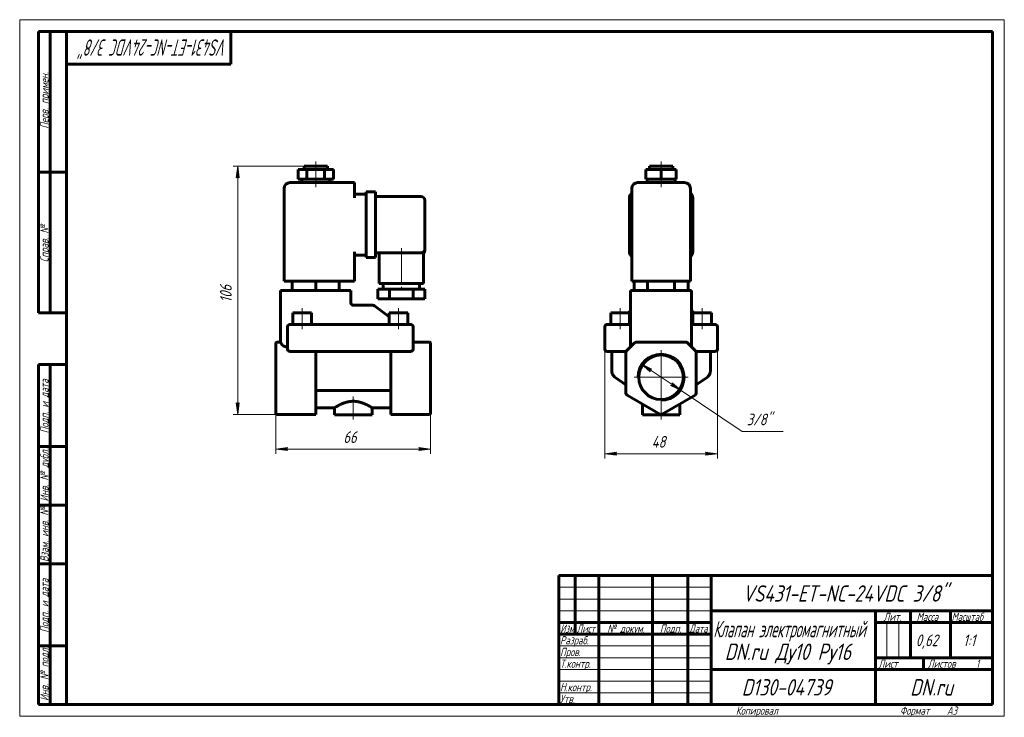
# Model space of a CAD drawing. Header units: millimetres. Extents: x 0 to 420, y 0 to 297.
import ezdxf

# ---------------------------------------------------------------- set-up
doc = ezdxf.new("R2010")
doc.units = ezdxf.units.MM
for name, pattern in [('K5LT_AXLED', [19.5, 15, -1.5, 1.5, -1.5]), ('K5LT_BASIC', [0]), ('K5LT_THIN', [0])]:
    doc.linetypes.add(name, pattern=pattern)
doc.layers.add('Системный слой', color=7, linetype='Continuous')
doc.layers.add('Системный слой (1)', color=7, linetype='Continuous', true_color=0x6c6c6c)
doc.styles.add('KDIMTEXTSTYLE', font='GOST_AU.SHX', dxfattribs={"width": 0.96, "oblique": 15, "height": 5})
doc.styles.add('KTEXTSTYLE', font='GOST_AU.SHX', dxfattribs={"width": 0.96, "height": 5})
doc.dimstyles.new('KDIMSTYLE (1.00)', dxfattribs={"dimtxt": 5, "dimasz": 1, "dimexe": 2, "dimexo": 0, "dimgap": 1, "dimtad": 1, "dimtxsty": 'KDIMTEXTSTYLE', "dimsah": 1, "dimcen": 0, "dimdle": 1, "dimadec": 0, "dimazin": 0, "dimtfac": 0.667, "dimtmove": 0, "dimatfit": 3, "dimfxl": 1, "dimtvp": 1, "dimtolj": 1, "dimtzin": 0, "dimarcsym": 0})

# ---------------------------------------------------------------- blocks, each defined once
blk = doc.blocks.new('U0')
at = {"layer": 'Системный слой (1)', "color": 150, "linetype": 'K5LT_BASIC', "lineweight": 60, "true_color": 0x0080ff}
for p, q in [((286.6, 173.33), (286.6, 173.35)), ((286.64, 173.08), (286.6, 173.33)), ((286.68, 172.98), (286.64, 173.08)), ((286.7, 172.94), (286.68, 172.98)), ((286.71, 172.92), (286.7, 172.94)), ((286.71, 172.91), (286.71, 172.92)), ((286.72, 172.91), (286.71, 172.91)), ((286.72, 172.9), (286.72, 172.91)), ((286.72, 172.89), (286.72, 172.9)), ((286.72, 172.9), (286.72, 172.9)), ((286.72, 172.9), (286.72, 172.9)), ((286.72, 172.9), (286.72, 172.9)), ((286.72, 172.9), (286.72, 172.9)), ((286.72, 172.9), (286.72, 172.9)), ((286.72, 172.9), (286.72, 172.9)), ((286.72, 172.9), (286.72, 172.9)), ((286.72, 172.9), (286.72, 172.9)), ((286.72, 172.9), (286.72, 172.9)), ((286.72, 172.9), (286.72, 172.9)), ((286.72, 172.9), (286.72, 172.9)), ((286.72, 172.9), (286.72, 172.9)), ((286.77, 172.83), (286.72, 172.89))]:
    blk.add_line(p, q, dxfattribs=at)
blk = doc.blocks.new('U1')
at = {"layer": 'Системный слой (1)', "color": 150, "linetype": 'K5LT_BASIC', "lineweight": 60, "true_color": 0x0080ff}
for p, q in [((258.6, 155.52), (258.6, 155.45)), ((258.6, 155.28), (258.6, 155.15))]:
    blk.add_line(p, q, dxfattribs=at)
blk = doc.blocks.new('U2')
at = {"layer": 'Системный слой (1)', "color": 150, "linetype": 'K5LT_BASIC', "lineweight": 60, "true_color": 0x0080ff}
for p, q in [((260.43, 172.83), (260.48, 172.89)), ((260.48, 172.89), (260.49, 172.9)), ((260.49, 172.91), (260.5, 172.92)), ((260.49, 172.9), (260.49, 172.91)), ((260.49, 172.91), (260.49, 172.91)), ((260.49, 172.9), (260.49, 172.9)), ((260.49, 172.9), (260.49, 172.9)), ((260.49, 172.9), (260.49, 172.9)), ((260.49, 172.9), (260.49, 172.9)), ((260.49, 172.9), (260.49, 172.9)), ((260.49, 172.9), (260.49, 172.9)), ((260.49, 172.9), (260.49, 172.9)), ((260.49, 172.9), (260.49, 172.9)), ((260.49, 172.9), (260.49, 172.9)), ((260.49, 172.9), (260.49, 172.9)), ((260.49, 172.9), (260.49, 172.9)), ((260.49, 172.9), (260.49, 172.9)), ((260.5, 172.92), (260.51, 172.94)), ((260.51, 172.94), (260.53, 172.98)), ((260.53, 172.98), (260.56, 173.08)), ((260.56, 173.08), (260.6, 173.33)), ((260.6, 173.33), (260.6, 173.35))]:
    blk.add_line(p, q, dxfattribs=at)
blk = doc.blocks.new('U3')
at = {"layer": 'Системный слой (1)', "color": 150, "linetype": 'K5LT_BASIC', "lineweight": 60, "true_color": 0x0080ff}
for p, q in [((288.6, 155.52), (288.6, 155.45)), ((288.6, 155.28), (288.6, 155.15))]:
    blk.add_line(p, q, dxfattribs=at)
blk = doc.blocks.new('U4')
at = {"layer": 'Системный слой (1)', "color": 150, "linetype": 'K5LT_BASIC', "lineweight": 60, "true_color": 0x0080ff}
for p, q in [((286.6, 181.57), (286.6, 173.35)), ((286.6, 173.35), (286.6, 157.57))]:
    blk.add_line(p, q, dxfattribs=at)
blk = doc.blocks.new('U5')
at = {"layer": 'Системный слой (1)', "color": 30, "linetype": 'K5LT_AXLED', "lineweight": 18, "true_color": 0xff8000}
for q in [(273.6, 156.07), (262.1, 144.57), (285.1, 144.57), (273.6, 133.07)]:
    blk.add_line((273.6, 144.57), q, dxfattribs=at)
blk = doc.blocks.new('D0')
at = {"layer": 'Системный слой (1)'}
for points in [[(249.6, 111.96), (254.6, 112.61), (254.1, 111.96), (254.6, 111.3)], [(297.6, 111.96), (292.6, 112.61), (293.1, 111.96), (292.6, 111.3)]]:
    blk.add_hatch(color=7, dxfattribs=at).paths.add_polyline_path(points)
at = {"layer": 'Системный слой (1)', "color": 7, "linetype": 'K5LT_THIN', "lineweight": 18}
for p, q in [((249.6, 161.32), (249.6, 109.96)), ((297.6, 161.32), (297.6, 109.96)), ((249.6, 111.96), (254.6, 112.61)), ((254.6, 111.3), (249.6, 111.96)), ((254.6, 112.61), (254.1, 111.96)), ((254.1, 111.96), (254.6, 111.3)), ((293.1, 111.96), (292.6, 112.61)), ((292.6, 112.61), (297.6, 111.96)), ((297.6, 111.96), (292.6, 111.3)), ((292.6, 111.3), (293.1, 111.96))]:
    blk.add_line(p, q, dxfattribs=at)
blk.add_wipeout([(269.58, 112.96), (269.58, 120.34), (277.3, 120.34), (277.3, 112.96)]).dxf.layer = 'Системный слой (1)'
blk.add_line((249.6, 111.96), (297.6, 111.96), dxfattribs=at)
at = {"layer": 'Системный слой (1)', "color": 7, "insert": (269.58, 119.54), "char_height": 5, "attachment_point": 1, "style": 'KTEXTSTYLE'}
blk.add_mtext('\\H5.0;\\W1.000;\\Q15;\\Q15;\\W0.965;48', dxfattribs=at)
blk = doc.blocks.new('KDIMARROW_01')
at = {"layer": 'Системный слой'}
blk.add_hatch(color=0, dxfattribs=at).paths.add_polyline_path([(0, 0), (-5, 0.66), (-4.5, 0), (-5, -0.66)])
at = {"layer": 'Системный слой', "color": 0, "linetype": 'K5LT_THIN', "lineweight": 18}
for p, q in [((-4.5, 0), (-5, 0.66)), ((-5, 0.66), (0, 0)), ((0, 0), (-5, -0.66)), ((-5, -0.66), (-4.5, 0))]:
    blk.add_line(p, q, dxfattribs=at)
at = {"layer": 'Системный слой (1)', "color": 0, "linetype": 'K5LT_THIN', "lineweight": 18}
blk.add_line((109.29, 144.57), (108.29, 144.57), dxfattribs=at)
blk = doc.blocks.new('D1')
at = {"layer": 'Системный слой (1)'}
for points in [[(269.61, 148.03), (265.08, 150.26), (268.87, 146.93), (268.83, 147.76)], [(282.12, 138.87), (278.33, 142.2), (278.38, 141.37), (277.6, 141.1)]]:
    blk.add_hatch(color=7, dxfattribs=at).paths.add_polyline_path(points)
at = {"layer": 'Системный слой (1)', "color": 7, "linetype": 'K5LT_THIN', "lineweight": 18}
for p, q in [((265.08, 150.26), (269.61, 148.03)), ((268.87, 146.93), (265.08, 150.26)), ((265.08, 150.26), (282.12, 138.87)), ((269.61, 148.03), (268.83, 147.76)), ((268.83, 147.76), (268.87, 146.93)), ((277.6, 141.1), (278.38, 141.37)), ((282.12, 138.87), (277.6, 141.1)), ((278.38, 141.37), (278.33, 142.2)), ((278.33, 142.2), (282.12, 138.87))]:
    blk.add_line(p, q, dxfattribs=at)
blk.add_wipeout([(310.12, 122.49), (310.12, 129.87), (323.17, 129.87), (323.17, 122.49)]).dxf.layer = 'Системный слой (1)'
for p, q in [((282.12, 138.87), (308.12, 121.49)), ((308.12, 121.49), (325.71, 121.49))]:
    blk.add_line(p, q, dxfattribs=at)
at = {"layer": 'Системный слой (1)', "color": 7, "insert": (310.12, 129.08), "char_height": 5, "attachment_point": 1, "style": 'KTEXTSTYLE'}
blk.add_mtext('\\H5.0;\\W1.000;\\Q15;\\Q15;\\W0.965;3/8"', dxfattribs=at)
blk = doc.blocks.new('U6')
at = {"layer": 'Системный слой (1)', "color": 150, "linetype": 'K5LT_BASIC', "lineweight": 60, "true_color": 0x0080ff}
for p, q in [((126.29, 131.57), (134.29, 131.57)), ((150.29, 131.57), (158.29, 131.57))]:
    blk.add_line(p, q, dxfattribs=at)
blk = doc.blocks.new('U7')
at = {"layer": 'Системный слой (1)', "color": 150, "linetype": 'K5LT_BASIC', "lineweight": 60, "true_color": 0x0080ff}
for p, q in [((172.79, 199.07), (172.79, 199.07)), ((172.79, 199.07), (172.79, 198.68)), ((172.79, 198.68), (172.79, 198.68)), ((172.79, 198.68), (172.79, 198.68))]:
    blk.add_line(p, q, dxfattribs=at)
blk = doc.blocks.new('D2')
at = {"layer": 'Системный слой (1)'}
for points in [[(113.79, 113.96), (114.29, 114.61), (109.29, 113.96), (114.29, 113.3)], [(170.29, 113.3), (175.29, 113.96), (170.29, 114.61), (170.79, 113.96)]]:
    blk.add_hatch(color=7, dxfattribs=at).paths.add_polyline_path(points)
at = {"layer": 'Системный слой (1)', "color": 7, "linetype": 'K5LT_THIN', "lineweight": 18}
for p, q in [((109.29, 129.29), (109.29, 111.96)), ((175.29, 129.29), (175.29, 111.96)), ((109.29, 113.96), (114.29, 114.61)), ((114.29, 113.3), (109.29, 113.96)), ((114.29, 114.61), (113.79, 113.96)), ((113.79, 113.96), (114.29, 113.3)), ((170.79, 113.96), (170.29, 114.61)), ((170.29, 114.61), (175.29, 113.96)), ((175.29, 113.96), (170.29, 113.3)), ((170.29, 113.3), (170.79, 113.96))]:
    blk.add_line(p, q, dxfattribs=at)
blk.add_wipeout([(138.08, 114.96), (138.08, 122.34), (146.17, 122.34), (146.17, 114.96)]).dxf.layer = 'Системный слой (1)'
blk.add_line((109.29, 113.96), (175.29, 113.96), dxfattribs=at)
at = {"layer": 'Системный слой (1)', "color": 7, "insert": (138.08, 121.54), "char_height": 5, "attachment_point": 1, "style": 'KTEXTSTYLE'}
blk.add_mtext('\\H5.0;\\W1.000;\\Q15;\\Q15;\\W0.965;66', dxfattribs=at)
blk = doc.blocks.new('D3')
at = {"layer": 'Системный слой (1)'}
for points in [[(93.69, 229.57), (93.03, 234.57), (92.37, 229.57), (93.03, 230.07)], [(93.03, 128.72), (93.69, 133.72), (93.03, 133.22), (92.37, 133.72)]]:
    blk.add_hatch(color=7, dxfattribs=at).paths.add_polyline_path(points)
at = {"layer": 'Системный слой (1)', "color": 7, "linetype": 'K5LT_THIN', "lineweight": 18}
for p, q in [((121.29, 234.57), (91.03, 234.57)), ((92.37, 229.57), (93.03, 234.57)), ((93.03, 234.57), (93.69, 229.57)), ((93.03, 230.07), (92.37, 229.57)), ((93.69, 229.57), (93.03, 230.07)), ((93.03, 128.72), (92.37, 133.72)), ((92.37, 133.72), (93.03, 133.22)), ((93.03, 133.22), (93.69, 133.72)), ((93.69, 133.72), (93.03, 128.72)), ((118.04, 128.72), (91.03, 128.72))]:
    blk.add_line(p, q, dxfattribs=at)
blk.add_wipeout([(92.03, 176.43), (84.65, 176.43), (84.65, 186.44), (92.03, 186.44)]).dxf.layer = 'Системный слой (1)'
blk.add_line((93.03, 234.57), (93.03, 128.72), dxfattribs=at)
at = {"layer": 'Системный слой (1)', "color": 7, "insert": (85.45, 176.43), "char_height": 5, "attachment_point": 1, "rotation": 90, "style": 'KTEXTSTYLE'}
blk.add_mtext('\\H5.0;\\W1.000;\\Q15;\\Q15;\\W0.965;106', dxfattribs=at)
blk = doc.blocks.new('U8')
at = {"color": 7, "linetype": 'K5LT_THIN', "lineweight": 18}
for p, q in [((0, 0), (0, 297)), ((0, 297), (420, 297)), ((420, 297), (420, 0)), ((230, 55), (295, 55)), ((230, 50), (295, 50)), ((230, 45), (295, 45)), ((369.96, 25), (369.96, 40)), ((374.98, 25), (374.98, 40)), ((230, 30), (295, 30)), ((230, 25), (295, 25)), ((230, 20), (295, 20)), ((230, 15), (295, 15)), ((230, 10), (295, 10)), ((420, 0), (0, 0))]:
    blk.add_line(p, q, dxfattribs=at)
at = {"color": 150, "linetype": 'K5LT_BASIC', "lineweight": 60, "true_color": 0x0080ff}
for p, q in [((8, 172), (8, 292)), ((20, 292), (8, 292)), ((13, 172), (13, 292)), ((20, 5), (20, 292)), ((20, 292), (415, 292)), ((90, 292), (90, 278)), ((415, 292), (415, 5)), ((90, 278), (20, 278)), ((20, 232), (8, 232)), ((20, 172), (8, 172)), ((8, 5), (8, 150)), ((20, 150), (8, 150)), ((13, 5), (13, 150)), ((20, 115), (8, 115)), ((20, 90), (8, 90)), ((20, 65), (8, 65)), ((230, 60), (415, 60)), ((230, 5), (230, 60)), ((237, 35), (237, 60)), ((247, 5), (247, 60)), ((270, 5), (270, 60)), ((285, 5), (285, 60)), ((295, 5), (295, 60)), ((295, 45), (415, 45)), ((365, 5), (365, 45)), ((380, 25), (380, 45)), ((397, 25), (397, 45)), ((230, 40), (295, 40)), ((365, 40), (380, 40)), ((380, 40), (415, 40)), ((230, 35), (295, 35)), ((20, 30), (8, 30)), ((365, 25), (415, 25)), ((385.57, 20), (385.57, 25)), ((295, 20), (365, 20)), ((365, 20), (415, 20)), ((20, 5), (8, 5)), ((415, 5), (20, 5))]:
    blk.add_line(p, q, dxfattribs=at)
at = {"color": 7, "attachment_point": 1, "style": 'KTEXTSTYLE'}
for s, insert, char_height, rotation in [('\\H5.0;\\W1.000;\\Q15;\\Q15;\\W0.686;\\H7.00;VS431-ET-NC-24VDC 3/8"', (88.63, 281.64), 7, 180), ('\\H5.0;\\W1.000;\\Q15;\\Q15;\\W0.965;\\H3.50;Перв. примен.', (8.82, 250.52), 3.5, 90), ('\\H5.0;\\W1.000;\\Q15;\\Q15;\\W0.965;\\H3.50;Справ. №', (8.82, 193.63), 3.5, 90), ('\\H5.0;\\W1.000;\\Q15;\\Q15;\\W0.965;\\H3.50;Подп. и дата', (8.82, 120.66), 3.5, 90), ('\\H5.0;\\W1.000;\\Q15;\\Q15;\\W0.965;\\H3.50;Инв. № дубл.', (8.82, 91.57), 3.5, 90), ('\\H5.0;\\W1.000;\\Q15;\\Q15;\\W0.965;\\H3.50;Взам. инв. №', (8.82, 65.8), 3.5, 90), ('\\H5.0;\\W1.000;\\Q15;\\Q15;\\W0.965;\\H3.50;Подп. и дата', (8.82, 35.66), 3.5, 90), ('\\H5.0;\\W1.000;\\Q15;\\Q15;\\W0.965;\\H3.50;Инв. № подл.', (8.82, 6.57), 3.5, 90)]:
    blk.add_mtext(s, dxfattribs=dict(at, insert=insert, char_height=char_height, rotation=rotation))
for s, insert, char_height in [('\\H5.0;\\W1.000;\\Q15;\\Q15;\\W0.965;\\H7.00;VS431-ET-NC-24VDC 3/8"', (308.35, 55.86), 7), ('\\H5.0;\\W1.000;\\Q15;\\Q15;\\W0.965;\\H3.50;Лит.', (368.47, 44.18), 3.5), ('\\H5.0;\\W1.000;\\Q15;\\Q15;\\W0.965;\\H3.50;Масса', (382.58, 44.18), 3.5), ('\\H5.0;\\W1.000;\\Q15;\\Q15;\\W0.930;\\H3.50;Масштаб', (397.52, 44.18), 3.5), ('\\H5.0;\\W1.000;\\Q15;\\Q15;\\W0.784;\\H3.50;Изм.', (230.62, 39.18), 3.5), ('\\H5.0;\\W1.000;\\Q15;\\Q15;\\W0.799;\\H3.50;Лист', (237.61, 39.18), 3.5), ('\\H5.0;\\W1.000;\\Q15;\\Q15;\\W0.965;\\H3.50;№ докум.', (250.63, 39.18), 3.5), ('\\H5.0;\\W1.000;\\Q15;\\Q15;\\W0.965;\\H3.50;Подп.', (273.1, 39.18), 3.5), ('\\H5.0;\\W1.000;\\Q15;\\Q15;\\W0.799;\\H3.50;Дата', (285.61, 39.18), 3.5), ('\\H5.0;\\W1.000;\\Q15;\\Q15;\\W0.672;\\H7.00;Клапан электромагнитный', (295.88, 40.69), 7), ('\\H5.0;\\W1.000;\\Q15;\\Q15;\\W0.965;\\H3.50;Разраб.', (230.5, 34.18), 3.5), ('\\H5.0;\\W1.000;\\Q15;\\Q15;\\W0.965;0,62', (382.23, 34.9), 5), ('\\H5.0;\\W1.000;\\Q15;\\Q15;\\W0.965;{\\c16711680;1:1}', (402.44, 34.9), 5), ('\\H5.0;\\W1.000;\\Q15;\\Q15;\\W0.965;\\H7.00;DN.ru Ду10 Ру16', (300.76, 31.02), 7), ('\\H5.0;\\W1.000;\\Q15;\\Q15;\\W0.965;\\H3.50;Пров.', (230.5, 29.18), 3.5), ('\\H5.0;\\W1.000;\\Q15;\\Q15;\\W0.965;\\H3.50;Т.контр.', (230.5, 24.18), 3.5), ('\\H5.0;\\W1.000;\\Q15;\\Q15;\\W0.965;\\H3.50;Лист', (366.32, 24.18), 3.5), ('\\H5.0;\\W1.000;\\Q15;\\Q15;\\W0.965;\\H3.50;Листов', (387.36, 24.18), 3.5), ('\\H5.0;\\W1.000;\\Q15;\\Q15;\\W0.965;\\H3.50;1', (407.91, 24.18), 3.5), ('\\H5.0;\\W1.000;\\Q15;\\Q15;\\W0.965;\\H3.50;Н.контр.', (230.5, 14.18), 3.5), ('\\H5.0;\\W1.000;\\Q15;\\Q15;\\W0.965;\\H7.00;D130-04739', (307.98, 15.86), 7), ('\\H5.0;\\W1.000;\\Q15;\\Q15;\\W0.965;\\H7.00;DN.ru', (379.84, 15.86), 7), ('\\H5.0;\\W1.000;\\Q15;\\Q15;\\W0.965;\\H3.50;Утв.', (230.5, 9.18), 3.5), ('\\H5.0;\\W1.000;\\Q15;\\Q15;\\W0.965;\\H3.50;Копировал', (305.5, 4.18), 3.5), ('\\H5.0;\\W1.000;\\Q15;\\Q15;\\W0.965;\\H3.50;Формат', (375.5, 4.18), 3.5), ('\\H5.0;\\W1.000;\\Q15;\\Q15;\\W0.965;\\H3.50;A3', (395.5, 4.18), 3.5)]:
    blk.add_mtext(s, dxfattribs=dict(at, insert=insert, char_height=char_height))

msp = doc.modelspace()

# ---------------------------------------------------------------- linework, layer by layer
at = {"layer": 'Системный слой (1)', "color": 30, "linetype": 'K5LT_AXLED', "lineweight": 18, "true_color": 0xff8000}
for p, q in [((126.294, 231.065), (126.294, 236.565)), ((273.603, 231.065), (273.603, 236.565)), ((126.294, 225.565), (126.294, 231.065)), ((273.603, 225.565), (273.603, 231.065)), ((162.794, 199.565), (162.794, 180.065)), ((120.544, 165.065), (120.544, 174.065)), ((161.544, 165.065), (161.544, 174.065)), ((256.103, 165.065), (256.103, 174.065)), ((291.103, 165.065), (291.103, 174.065)), ((142.294, 136.318), (142.294, 126.565)), ((273.603, 126.565), (273.603, 136.318))]:
    msp.add_line(p, q, dxfattribs=at)
at = {"layer": 'Системный слой (1)', "color": 150, "linetype": 'K5LT_BASIC', "lineweight": 60, "true_color": 0x0080ff}
for p, q in [((118.794, 229.065), (118.794, 233.065)), ((118.794, 233.065), (122.544, 233.065)), ((121.294, 234.565), (131.294, 234.565)), ((121.294, 233.065), (121.294, 234.565)), ((122.544, 233.065), (130.044, 233.065)), ((122.544, 229.065), (122.544, 233.065)), ((130.044, 233.065), (133.794, 233.065)), ((130.044, 229.065), (130.044, 233.065)), ((131.294, 233.065), (131.294, 234.565)), ((133.794, 229.065), (133.794, 233.065)), ((267.108, 233.065), (273.603, 233.065)), ((267.108, 229.065), (267.108, 233.065)), ((268.603, 234.565), (278.603, 234.565)), ((268.603, 233.065), (268.603, 234.565)), ((273.603, 229.065), (273.603, 233.065)), ((273.603, 233.065), (280.098, 233.065)), ((278.603, 233.065), (278.603, 234.565)), ((280.098, 229.065), (280.098, 233.065)), ((142.794, 227.565), (115.294, 227.565)), ((118.794, 229.065), (122.544, 229.065)), ((120.294, 227.565), (120.294, 229.065)), ((122.544, 229.065), (130.044, 229.065)), ((130.044, 229.065), (133.794, 229.065)), ((132.294, 227.565), (132.294, 229.065)), ((142.794, 227.565), (142.794, 225.065)), ((283.603, 227.565), (263.603, 227.565)), ((267.108, 229.065), (273.603, 229.065)), ((267.603, 227.565), (267.603, 229.065)), ((273.603, 229.065), (280.098, 229.065)), ((279.603, 227.565), (279.603, 229.065)), ((112.794, 185.565), (112.794, 225.065)), ((142.794, 221.065), (142.794, 225.065)), ((147.794, 221.065), (147.794, 223.565)), ((147.794, 223.565), (151.794, 223.565)), ((151.794, 223.565), (151.794, 221.065)), ((261.103, 185.565), (261.103, 225.065)), ((286.103, 185.565), (286.103, 225.065)), ((142.794, 222.565), (147.794, 222.565)), ((147.794, 221.065), (147.794, 198.065)), ((151.794, 221.565), (171.294, 221.565)), ((151.794, 221.065), (151.794, 198.065)), ((172.794, 220.065), (172.794, 199.065)), ((260.103, 198.065), (260.103, 221.065)), ((287.103, 221.065), (287.103, 198.065)), ((142.794, 185.565), (142.794, 198.065)), ((147.794, 195.565), (147.794, 198.065)), ((151.794, 198.065), (151.794, 195.565)), ((151.794, 197.565), (171.294, 197.565)), ((153.294, 197.565), (153.294, 184.565)), ((171.294, 197.565), (172.294, 197.565)), ((172.294, 197.565), (172.294, 184.565)), ((172.794, 199.065), (172.794, 198.683)), ((172.794, 198.807), (172.794, 198.822)), ((172.794, 198.683), (172.794, 198.683)), ((172.794, 198.683), (172.794, 198.683)), ((142.794, 196.565), (147.794, 196.565)), ((147.794, 195.565), (151.794, 195.565)), ((115.294, 185.565), (112.794, 185.565)), ((115.294, 185.565), (142.794, 185.565)), ((116.294, 185.565), (116.294, 181.565)), ((126.294, 185.565), (126.294, 181.565)), ((136.294, 185.565), (136.294, 181.565)), ((263.603, 185.565), (261.103, 185.565)), ((262.056, 185.565), (262.056, 181.565)), ((263.603, 185.565), (283.603, 185.565)), ((267.829, 185.565), (267.829, 181.565)), ((279.376, 185.565), (279.376, 181.565)), ((286.103, 185.565), (283.603, 185.565)), ((285.15, 185.565), (285.15, 181.565)), ((111.294, 181.565), (111.294, 159.565)), ((111.294, 181.565), (113.794, 181.565)), ((138.794, 181.565), (113.794, 181.565)), ((138.794, 181.565), (141.294, 181.565)), ((141.294, 181.565), (141.294, 176.055)), ((152.794, 182.065), (152.794, 178.065)), ((157.794, 182.065), (152.794, 182.065)), ((172.294, 184.565), (153.294, 184.565)), ((155.044, 184.565), (155.044, 182.065)), ((167.794, 182.065), (157.794, 182.065)), ((157.794, 182.065), (157.794, 178.065)), ((167.794, 182.065), (167.794, 178.065)), ((172.794, 182.065), (167.794, 182.065)), ((170.544, 184.565), (170.544, 182.065)), ((172.794, 182.065), (172.794, 178.065)), ((260.603, 181.565), (263.103, 181.565)), ((260.603, 181.565), (260.603, 157.565)), ((284.103, 181.565), (263.103, 181.565)), ((284.103, 181.565), (286.603, 181.565)), ((157.794, 178.065), (152.794, 178.065)), ((167.794, 178.065), (157.794, 178.065)), ((172.794, 178.065), (167.794, 178.065)), ((141.294, 176.21), (141.294, 176.055)), ((141.294, 176.055), (141.294, 176.055)), ((141.294, 176.055), (141.294, 176.055)), ((142.294, 175.275), (142.294, 175.275)), ((150.706, 175.275), (142.294, 175.275)), ((151.312, 175.071), (157.544, 170.325)), ((260.487, 172.902), (259.388, 172.065)), ((286.719, 172.902), (287.817, 172.065)), ((116.544, 172.065), (124.544, 172.065)), ((116.544, 167.065), (116.544, 172.065)), ((124.544, 167.065), (124.544, 172.065)), ((157.544, 167.065), (157.544, 172.065)), ((157.544, 172.065), (165.544, 172.065)), ((165.544, 167.065), (165.544, 172.065)), ((252.103, 172.065), (260.103, 172.065)), ((252.103, 167.065), (252.103, 172.065)), ((260.103, 167.065), (260.103, 172.065)), ((287.103, 172.065), (295.103, 172.065)), ((287.103, 167.065), (287.103, 172.065)), ((295.103, 167.065), (295.103, 172.065)), ((114.294, 166.065), (114.294, 156.565)), ((115.294, 167.065), (117.294, 167.065)), ((164.794, 167.065), (117.294, 167.065)), ((164.794, 167.065), (166.794, 167.065)), ((167.794, 156.565), (167.794, 166.065)), ((249.603, 166.065), (249.603, 156.565)), ((250.603, 167.065), (252.603, 167.065)), ((252.603, 167.065), (260.603, 167.065)), ((286.603, 167.065), (294.603, 167.065)), ((294.603, 167.065), (296.603, 167.065)), ((297.603, 166.065), (297.603, 156.565)), ((109.294, 158.919), (109.294, 159.065)), ((109.294, 155.505), (109.294, 158.919)), ((109.294, 155.151), (109.294, 155.505)), ((111.295, 159.565), (109.794, 159.565)), ((113.794, 157.565), (114.294, 157.565)), ((117.294, 155.565), (115.294, 155.565)), ((117.294, 155.565), (164.794, 155.565)), ((126.294, 137.803), (126.294, 155.565)), ((158.294, 137.803), (158.294, 155.565)), ((166.794, 155.565), (164.794, 155.565)), ((167.794, 159.565), (174.794, 159.565)), ((175.294, 159.065), (175.294, 158.919)), ((175.294, 155.505), (175.294, 158.919)), ((175.294, 155.505), (175.294, 155.151)), ((252.603, 155.565), (250.603, 155.565)), ((252.603, 155.565), (252.603, 147.09)), ((252.603, 155.565), (258.603, 155.565)), ((258.603, 155.565), (258.892, 155.855)), ((258.603, 155.565), (258.603, 155.151)), ((262.31, 159.272), (258.896, 155.858)), ((284.189, 159.565), (263.017, 159.565)), ((288.31, 155.858), (284.896, 159.272)), ((288.603, 155.565), (288.313, 155.855)), ((288.603, 155.565), (288.603, 155.565)), ((288.603, 155.565), (288.603, 155.151)), ((288.603, 155.565), (294.603, 155.565)), ((294.603, 155.565), (294.603, 147.09)), ((296.603, 155.565), (294.603, 155.565)), ((109.294, 137.803), (109.294, 155.151)), ((175.294, 137.803), (175.294, 155.151)), ((258.603, 155.151), (258.603, 137.803)), ((288.603, 137.803), (288.603, 155.151)), ((258.603, 141.265), (253.861, 144.647)), ((293.345, 144.647), (288.603, 141.265)), ((127.305, 138.917), (157.282, 138.917)), ((109.294, 137.37), (109.294, 137.803)), ((109.294, 129.287), (109.294, 137.37)), ((126.294, 137.803), (126.294, 136.937)), ((126.294, 128.854), (126.294, 136.937)), ((158.294, 136.937), (158.294, 137.803)), ((158.294, 128.854), (158.294, 136.937)), ((175.294, 137.803), (175.294, 137.37)), ((175.294, 129.287), (175.294, 137.37)), ((259.103, 136.937), (273.103, 128.854)), ((274.103, 128.854), (288.103, 136.937)), ((134.294, 131.565), (134.294, 128.565)), ((150.294, 131.565), (150.294, 128.565)), ((265.603, 133.184), (265.603, 128.565)), ((281.603, 133.184), (281.603, 128.565)), ((109.294, 129.22), (109.294, 129.287)), ((109.794, 128.72), (126.294, 128.72)), ((126.294, 128.854), (126.294, 128.72)), ((150.294, 128.565), (134.294, 128.565)), ((158.294, 128.72), (158.294, 128.854)), ((158.294, 128.72), (174.794, 128.72)), ((175.294, 129.287), (175.294, 129.22)), ((281.603, 128.565), (265.603, 128.565))]:
    msp.add_line(p, q, dxfattribs=at)
msp.add_circle((273.603, 144.565), 9.5, dxfattribs=at)
for centre, radius, start, end in [((115.294, 225.065), 2.5, 90, 180), ((263.603, 225.065), 2.5, 90, 180), ((283.603, 225.065), 2.5, 0, 90), ((262.603, 221.065), 2.5, 126.8699, 180), ((284.603, 221.065), 2.5, 0, 53.1301), ((171.294, 220.065), 1.5, 0, 90), ((171.294, 199.065), 1.5, 270, 0), ((171.294, 199.065), 1.5, 270.44711, 0), ((171.294, 198.683), 1.5, 311.81031, 0), ((262.603, 198.065), 2.5, 180, 233.1301), ((284.603, 198.065), 2.5, 306.8699, 0), ((142.294, 176.275), 1, 180, 270), ((150.706, 174.275), 1, 52.70853, 90), ((115.294, 166.065), 1, 90, 180), ((166.794, 166.065), 1, 0, 90), ((250.603, 166.065), 1, 90, 180), ((296.603, 166.065), 1, 0, 90), ((109.794, 159.065), 0.5, 90, 180), ((115.294, 156.565), 1, 180, 270), ((166.794, 156.565), 1, 270, 0), ((174.794, 159.065), 0.5, 0, 90), ((250.603, 156.565), 1, 180, 270), ((259.603, 155.151), 1, 135, 180), ((263.017, 158.565), 1, 90, 135), ((284.189, 158.565), 1, 45, 90), ((287.603, 155.151), 1, 0, 45), ((296.603, 156.565), 1, 270, 0), ((259.603, 137.803), 1, 180, 240), ((287.603, 137.803), 1, 300, 0), ((109.794, 129.22), 0.5, 180, 270), ((174.794, 129.22), 0.5, 270, 0), ((273.603, 129.72), 1, 240, 300)]:
    msp.add_arc(centre, radius, start, end, dxfattribs=at)
at = {"layer": 'Системный слой (1)', "color": 7, "linetype": 'K5LT_THIN', "lineweight": 18}
msp.add_arc((273.603, 144.565), 10.247, 270, 180, dxfattribs=at)
at = {"layer": 'Системный слой (1)', "color": 150, "linetype": 'K5LT_BASIC', "lineweight": 60, "true_color": 0x0080ff}
for start_param, end_param in [(0.0004646, 0.0005387), (0, 0.0002688), (0.0002688, 0.0004646)]:
    msp.add_ellipse((142.294, 176.055), major_axis=(-1, 0), ratio=0.8913849, start_param=start_param, end_param=end_param, dxfattribs=at)
for points, knots in [([(172.794, 198.683), (172.794, 198.683), (172.794, 198.683), (172.794, 198.679), (172.794, 198.675), (172.793, 198.667), (172.793, 198.663), (172.793, 198.65), (172.793, 198.641), (172.792, 198.616), (172.791, 198.599), (172.788, 198.548), (172.784, 198.514), (172.771, 198.415), (172.758, 198.35), (172.722, 198.221), (172.7, 198.158), (172.648, 198.035), (172.618, 197.975), (172.549, 197.86), (172.511, 197.805), (172.428, 197.7), (172.384, 197.651), (172.329, 197.598), (172.322, 197.592), (172.314, 197.584), (172.313, 197.583), (172.306, 197.577), (172.3, 197.571), (172.294, 197.565)], [0.0015295, 0.0015295, 0.0015295, 0.0015295, 0.0061182, 0.0061182, 0.146493, 0.146493, 0.2975747, 0.2975747, 0.599738, 0.599738, 1.2040646, 1.2040646, 2.4127178, 2.4127178, 4.7757915, 4.7757915, 7.1589078, 7.1589078, 9.54946, 9.54946, 11.9358385, 11.9358385, 14.3022232, 14.3022232, 14.6500446, 14.6500446, 14.6901943, 14.6901943, 14.9968073, 14.9968073, 14.9968073, 14.9968073]), ([(172.794, 198.683), (172.794, 198.683), (172.794, 198.683), (172.794, 198.679), (172.794, 198.675), (172.793, 198.667), (172.793, 198.662), (172.793, 198.658), (172.793, 198.658), (172.793, 198.648), (172.793, 198.639), (172.792, 198.612), (172.791, 198.594), (172.787, 198.54), (172.783, 198.504), (172.769, 198.402), (172.755, 198.337), (172.718, 198.209), (172.696, 198.146), (172.642, 198.023), (172.611, 197.963), (172.542, 197.849), (172.503, 197.794), (172.419, 197.69), (172.374, 197.641), (172.323, 197.592), (172.319, 197.588), (172.311, 197.581), (172.307, 197.577), (172.303, 197.574)], [0.0042382, 0.0042382, 0.0042382, 0.0042382, 0.0127147, 0.0127147, 0.1526946, 0.1526946, 0.3017981, 0.3017981, 0.3138657, 0.3138657, 0.636208, 0.636208, 1.2808924, 1.2808924, 2.5702613, 2.5702613, 4.9372312, 4.9372312, 7.3230303, 7.3230303, 9.7140965, 9.7140965, 12.1012467, 12.1012467, 14.4681782, 14.4681782, 14.6506356, 14.6506356, 14.8464861, 14.8464861, 14.8464861, 14.8464861]), ([(172.794, 198.683), (172.794, 198.676), (172.794, 198.669), (172.793, 198.655), (172.793, 198.647), (172.793, 198.631), (172.792, 198.623), (172.792, 198.608), (172.791, 198.6), (172.79, 198.583), (172.79, 198.574), (172.789, 198.566)], [0, 0, 0, 0, 0.8773534, 0.8773534, 1.8773534, 1.8773534, 2.8773534, 2.8773534, 3.8773534, 3.8773534, 5, 5, 5, 5]), ([(172.794, 198.683), (172.794, 198.676), (172.794, 198.669), (172.793, 198.655), (172.793, 198.647), (172.793, 198.631), (172.792, 198.623), (172.792, 198.607), (172.791, 198.599), (172.79, 198.583), (172.79, 198.574), (172.789, 198.565)], [0, 0, 0, 0, 0.8742674, 0.8742674, 1.8742674, 1.8742674, 2.8742674, 2.8742674, 3.8742674, 3.8742674, 5, 5, 5, 5]), ([(141.294, 176.275), (141.294, 176.273), (141.294, 176.271), (141.294, 176.267), (141.294, 176.265), (141.294, 176.26), (141.294, 176.258), (141.294, 176.254), (141.294, 176.252), (141.294, 176.248), (141.294, 176.246), (141.294, 176.244)], [0, 0, 0, 0, 0.4, 0.4, 0.8, 0.8, 1.2, 1.2, 1.6, 1.6, 2, 2, 2, 2]), ([(142.294, 175.275), (142.248, 175.275), (142.202, 175.278), (142.111, 175.291), (142.066, 175.3), (141.976, 175.325), (141.933, 175.341), (141.847, 175.379), (141.805, 175.401), (141.726, 175.451), (141.687, 175.478), (141.615, 175.539), (141.58, 175.573), (141.516, 175.644), (141.487, 175.682), (141.434, 175.762), (141.41, 175.804), (141.37, 175.89), (141.352, 175.934), (141.333, 175.996), (141.328, 176.013), (141.321, 176.041), (141.319, 176.052), (141.316, 176.066), (141.315, 176.071), (141.311, 176.087), (141.309, 176.1), (141.302, 176.144), (141.298, 176.175), (141.295, 176.22), (141.294, 176.234), (141.294, 176.257), (141.294, 176.266), (141.294, 176.275)], [0, 0, 0, 0, 1.6624192, 1.6624192, 3.3349157, 3.3349157, 5.0249818, 5.0249818, 6.7270673, 6.7270673, 8.4343305, 8.4343305, 10.1659047, 10.1659047, 11.9074943, 11.9074943, 13.6438397, 13.6438397, 15.3628677, 15.3628677, 16.0056146, 16.0056146, 16.4033081, 16.4033081, 16.5598581, 16.5598581, 17.0217443, 17.0217443, 18.1702238, 18.1702238, 18.6626588, 18.6626588, 19, 19, 19, 19]), ([(111.423, 159.272), (111.421, 159.278), (111.417, 159.288), (111.412, 159.303), (111.407, 159.318), (111.402, 159.332), (111.397, 159.346), (111.392, 159.359), (111.387, 159.372), (111.382, 159.385), (111.377, 159.397), (111.372, 159.41), (111.366, 159.425), (111.358, 159.443), (111.35, 159.463), (111.342, 159.481), (111.334, 159.497), (111.327, 159.512), (111.319, 159.529), (111.31, 159.545), (111.303, 159.557), (111.298, 159.564), (111.296, 159.565), (111.295, 159.565)], [0, 0, 0, 0, 0.0292172, 0.0580562, 0.0866288, 0.1147828, 0.1427663, 0.1704726, 0.1980395, 0.2253545, 0.2525879, 0.2825013, 0.3151604, 0.3624693, 0.4216852, 0.4807683, 0.5279377, 0.5796443, 0.6515114, 0.7415329, 0.8313889, 0.916829, 1, 1, 1, 1]), ([(253.861, 144.647), (253.86, 144.648), (253.859, 144.648), (253.852, 144.653), (253.845, 144.658), (253.83, 144.669), (253.822, 144.675), (253.798, 144.693), (253.782, 144.705), (253.734, 144.743), (253.702, 144.768), (253.609, 144.846), (253.549, 144.901), (253.397, 145.052), (253.308, 145.152), (253.144, 145.365), (253.069, 145.477), (252.935, 145.711), (252.875, 145.833), (252.773, 146.084), (252.731, 146.213), (252.664, 146.474), (252.639, 146.606), (252.61, 146.85), (252.603, 146.961), (252.603, 147.078), (252.603, 147.084), (252.603, 147.09)], [0.0044965, 0.0044965, 0.0044965, 0.0044965, 0.017986, 0.017986, 0.178024, 0.178024, 0.3695374, 0.3695374, 0.7525644, 0.7525644, 1.5186183, 1.5186183, 3.050726, 3.050726, 5.5772136, 5.5772136, 8.1265174, 8.1265174, 10.6872087, 10.6872087, 13.2430992, 13.2430992, 15.7874058, 15.7874058, 17.8878391, 17.8878391, 17.9990735, 17.9990735, 17.9990735, 17.9990735]), ([(293.345, 144.647), (293.345, 144.648), (293.346, 144.648), (293.353, 144.653), (293.36, 144.658), (293.375, 144.669), (293.383, 144.675), (293.408, 144.693), (293.424, 144.705), (293.472, 144.743), (293.504, 144.768), (293.597, 144.846), (293.656, 144.901), (293.809, 145.052), (293.897, 145.152), (294.061, 145.365), (294.136, 145.477), (294.271, 145.711), (294.33, 145.833), (294.432, 146.084), (294.475, 146.213), (294.542, 146.474), (294.567, 146.606), (294.595, 146.85), (294.602, 146.961), (294.603, 147.078), (294.603, 147.084), (294.603, 147.09)], [0.0044965, 0.0044965, 0.0044965, 0.0044965, 0.017986, 0.017986, 0.178024, 0.178024, 0.3695374, 0.3695374, 0.7525644, 0.7525644, 1.5186183, 1.5186183, 3.050726, 3.050726, 5.5772136, 5.5772136, 8.1265174, 8.1265174, 10.6872087, 10.6872087, 13.2430992, 13.2430992, 15.7874058, 15.7874058, 17.8878391, 17.8878391, 17.9990735, 17.9990735, 17.9990735, 17.9990735]), ([(253.861, 144.647), (253.857, 144.649), (253.854, 144.652), (253.846, 144.657), (253.842, 144.661), (253.829, 144.67), (253.821, 144.676), (253.8, 144.692), (253.786, 144.702), (253.759, 144.723), (253.746, 144.733), (253.708, 144.763), (253.684, 144.783), (253.66, 144.803)], [0, 0, 0, 0, 0.3704807, 0.3704807, 0.9262016, 0.9262016, 1.8524033, 1.8524033, 3.4524033, 3.4524033, 5.0524033, 5.0524033, 8, 8, 8, 8]), ([(293.345, 144.647), (293.348, 144.649), (293.351, 144.652), (293.359, 144.657), (293.364, 144.661), (293.377, 144.67), (293.384, 144.676), (293.406, 144.692), (293.419, 144.702), (293.446, 144.723), (293.46, 144.733), (293.497, 144.763), (293.521, 144.783), (293.545, 144.803)], [0, 0, 0, 0, 0.3704798, 0.3704798, 0.9261996, 0.9261996, 1.8523992, 1.8523992, 3.4523992, 3.4523992, 5.0523992, 5.0523992, 8, 8, 8, 8]), ([(127.305, 138.917), (127.275, 138.917), (127.216, 138.918), (127.126, 138.924), (127.033, 138.935), (126.937, 138.952), (126.838, 138.976), (126.738, 139.008), (126.641, 139.046), (126.552, 139.089), (126.472, 139.134), (126.404, 139.179), (126.345, 139.222), (126.31, 139.251), (126.294, 139.265)], [0, 0, 0, 0, 0.0795486, 0.161083, 0.2446178, 0.3335514, 0.4257826, 0.5220428, 0.6187692, 0.7108051, 0.7973121, 0.8716541, 0.9392381, 1, 1, 1, 1]), ([(157.282, 138.917), (157.312, 138.917), (157.371, 138.918), (157.461, 138.924), (157.554, 138.935), (157.65, 138.952), (157.75, 138.976), (157.849, 139.008), (157.946, 139.046), (158.036, 139.089), (158.115, 139.134), (158.183, 139.179), (158.242, 139.222), (158.277, 139.251), (158.294, 139.265)], [0, 0, 0, 0, 0.0795486, 0.161083, 0.2446178, 0.3335514, 0.4257826, 0.5220428, 0.6187692, 0.7108051, 0.7973121, 0.8716541, 0.9392381, 1, 1, 1, 1]), ([(150.294, 131.565), (150.293, 131.565), (150.291, 131.567), (150.282, 131.573), (150.27, 131.58), (150.254, 131.589), (150.233, 131.602), (150.204, 131.62), (150.172, 131.64), (150.138, 131.66), (150.104, 131.681), (150.067, 131.703), (150.021, 131.731), (149.961, 131.767), (149.88, 131.816), (149.784, 131.872), (149.677, 131.936), (149.548, 132.01), (149.392, 132.1), (149.228, 132.193), (149.087, 132.271), (148.975, 132.333), (148.875, 132.387), (148.772, 132.442), (148.665, 132.499), (148.555, 132.557), (148.44, 132.616), (148.322, 132.677), (148.186, 132.745), (148.018, 132.828), (147.814, 132.926), (147.602, 133.025), (147.415, 133.11), (147.255, 133.18), (147.109, 133.243), (146.96, 133.306), (146.792, 133.375), (146.602, 133.45), (146.39, 133.53), (146.191, 133.603), (146.007, 133.667), (145.839, 133.723), (145.669, 133.777), (145.48, 133.835), (145.253, 133.9), (144.958, 133.979), (144.6, 134.064), (144.187, 134.148), (143.774, 134.215), (143.4, 134.261), (143.079, 134.29), (142.786, 134.308), (142.525, 134.317), (142.334, 134.319), (142.174, 134.318), (142.024, 134.315), (141.85, 134.309), (141.689, 134.301), (141.528, 134.29), (141.356, 134.276), (141.131, 134.254), (140.82, 134.215), (140.432, 134.153), (140.045, 134.076), (139.735, 134.005), (139.505, 133.946), (139.326, 133.898), (139.158, 133.85), (138.964, 133.791), (138.686, 133.703), (138.262, 133.557), (137.751, 133.36), (137.242, 133.143), (136.82, 132.95), (136.482, 132.786), (136.208, 132.648), (136.001, 132.541), (135.841, 132.456), (135.69, 132.375), (135.492, 132.267), (135.249, 132.131), (135.007, 131.992), (134.801, 131.872), (134.644, 131.778), (134.527, 131.708), (134.453, 131.663), (134.406, 131.634), (134.377, 131.616), (134.353, 131.602), (134.335, 131.591), (134.32, 131.581), (134.308, 131.574), (134.3, 131.569), (134.295, 131.566), (134.294, 131.565), (134.294, 131.565), (134.294, 131.565)], [0, 0, 0, 0, 0.00500088, 0.00901503, 0.01204864, 0.01508994, 0.01919026, 0.0233186, 0.02747781, 0.03063762, 0.03382466, 0.0370541, 0.04029855, 0.0446928, 0.05023279, 0.05620599, 0.06147732, 0.06758362, 0.07526858, 0.08261799, 0.08808252, 0.09164556, 0.09522268, 0.09883835, 0.10247883, 0.10615375, 0.10983908, 0.11355221, 0.11728265, 0.12229697, 0.12858336, 0.13487488, 0.13991167, 0.1436859, 0.1474591, 0.15123214, 0.15500643, 0.16005856, 0.16512377, 0.17020207, 0.17401133, 0.17781266, 0.18159248, 0.18535986, 0.19029727, 0.19637889, 0.20425595, 0.21269222, 0.22167416, 0.22903485, 0.23482896, 0.24048158, 0.24607593, 0.24999731, 0.25159941, 0.25533253, 0.2587053, 0.26171085, 0.26471053, 0.26805894, 0.27176281, 0.27797773, 0.28644239, 0.29504436, 0.3016277, 0.30577396, 0.30959433, 0.31311623, 0.3166668, 0.32238419, 0.33164316, 0.34575976, 0.35922941, 0.37064469, 0.38018463, 0.38854509, 0.39573032, 0.40023083, 0.40470817, 0.41160519, 0.42197815, 0.43363251, 0.44412644, 0.45396334, 0.46255349, 0.46989547, 0.47402679, 0.47772801, 0.48097321, 0.48419394, 0.48734533, 0.49045336, 0.4935004, 0.49652912, 0.49958475, 0.49999562, 0.49999562, 0.49999562, 0.49999562])]:
    msp.add_open_spline(points, degree=3, knots=knots, dxfattribs=at)
msp.add_rational_spline([(111.423, 159.272), (111.776, 158.216), (112.68, 157.565), (113.794, 157.565)], [1, 0.874352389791, 0.874352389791, 1], degree=3, dxfattribs=at)

# ---------------------------------------------------------------- block references
at = {"layer": 'Системный слой (1)'}
for name in ['U7', 'U4', 'U2', 'U0', 'U1', 'U5', 'U3', 'U6']:
    msp.add_blockref(name, (0, 0), dxfattribs=at)

# ---------------------------------------------------------------- next in the draw order: dimensions: what is measured, and where the dimension line sits
at = {"layer": 'Системный слой (1)', "color": 7}
for base, p1, p2, text, picture, middle in [((249.603, 111.955), (297.603, 161.315), (249.603, 161.315), '\\H5.0;\\W0.965;\\Q15;\\H5.0;\\W0.965;\\Q15;\\Q15;48', 'D0', (273.603, 111.955)), ((109.294, 113.955), (175.294, 129.287), (109.294, 129.287), '\\H5.0;\\W0.965;\\Q15;\\H5.0;\\W0.965;\\Q15;\\Q15;66', 'D2', (142.294, 113.955))]:
    dim = msp.add_linear_dim(base=base, p1=p1, p2=p2, text=text, dimstyle='KDIMSTYLE (1.00)', override={"dimexo": 0, "dimblk1": 'KDIMARROW_01', "dimblk2": 'KDIMARROW_01', "dimse1": 0, "dimse2": 0, "dimclrt": 7, "dimtolj": 1}, dxfattribs=at)
    dim.commit()
    dim.dimension.update_dxf_attribs({"geometry": picture, "text_midpoint": middle, "dimtype": 160})

# ---------------------------------------------------------------- next in the draw order: dimensions: what is measured, and where the dimension line sits
dim = msp.add_linear_dim(base=(93.033, 234.565), p1=(118.044, 128.72), p2=(121.294, 234.565), angle=90, text='\\H5.0;\\W0.965;\\Q15;\\H5.0;\\W0.965;\\Q15;\\Q15;106', dimstyle='KDIMSTYLE (1.00)', override={"dimexo": 0, "dimblk1": 'KDIMARROW_01', "dimblk2": 'KDIMARROW_01', "dimse1": 0, "dimse2": 0, "dimclrt": 7, "dimtolj": 1}, dxfattribs=at)
dim.commit()
dim.dimension.update_dxf_attribs({"geometry": 'D3', "text_midpoint": (93.033, 181.643), "dimtype": 160})
dim = msp.add_diameter_dim_2p(p1=(265.084, 150.26), p2=(282.121, 138.87), text='\\H5.0;\\W0.965;\\Q15;\\H5.0;\\W0.965;\\Q15;\\Q15;3/8"', dimstyle='KDIMSTYLE (1.00)', override={"dimtih": 1, "dimtoh": 1, "dimblk1": 'KDIMARROW_01', "dimblk2": 'KDIMARROW_01', "dimclrt": 7, "dimtmove": 1, "dimatfit": 2, "dimtolj": 1}, dxfattribs=at)
dim.commit()
dim.dimension.update_dxf_attribs({"geometry": 'D1', "text_midpoint": (310.119, 121.49), "dimtype": 163})

# ---------------------------------------------------------------- next in the draw order: block references
msp.add_blockref('U8', (0, 0))

doc.saveas('drawing.dxf')
